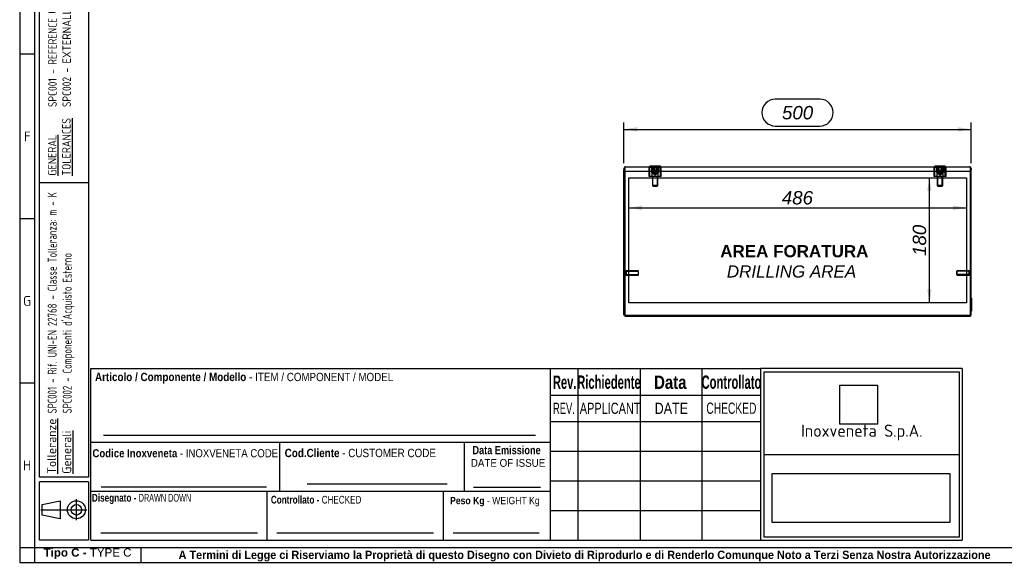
# Model space of a CAD drawing. Extents: x 6 to 412, y 11 to 288.
# Tile 1 of 4: x 6 to 209, y 11 to 123. Entities that reach past the tile are written whole.
import ezdxf
from ezdxf.enums import TextEntityAlignment as Align
from ezdxf.lldxf.tags import DXFTag

# ---------------------------------------------------------------- set-up
doc = ezdxf.new("R2010")
doc.units = 0
doc.layers.get('0').update_dxf_attribs({"linetype": 'CONTINUOUS'})
for name, color, linetype in [('_TRANSLATION', 7, 'CONTINUOUS'), ('AE00417_01', 7, 'CONTINUOUS'), ('C0000000_04', 7, 'CONTINUOUS'), ('C0000000_05', 7, 'CONTINUOUS'), ('C0000000_36', 7, 'CONTINUOUS'), ('C0000002_98', 7, 'CONTINUOUS'), ('DEFAULT', 7, 'CONTINUOUS'), ('DV5_DEFAULT', 7, 'CONTINUOUS'), ('SBAVATURE', 7, 'CONTINUOUS')]:
    doc.layers.add(name, color=color, linetype=linetype)
doc.styles.add('SEACAD_ARIAL', font='arial.ttf')
doc.styles.add('SEACAD_ARIAL_NARROW', font='ARIALN.TTF', dxfattribs={"width": 0.8})
doc.styles.add('SEACAD_ARIALB', font='arialbd.ttf', dxfattribs={"width": 0.9})
doc.styles.add('SEACAD_ARIALI', font='ariali.ttf')
doc.styles.add('SEACAD_SOLID_EDGE_ANSI', font='seans.ttf', dxfattribs={"width": 0.9})
doc.styles.add('SEACAD_SOLID_EDGE_ANSIB', font='seansbd.ttf', dxfattribs={"width": 0.9})
tags = doc.linetypes.add('CENTER2', pattern=[28.575, 19.05, -3.175, 3.175, -3.175]).pattern_tags.tags
tags[10:11] = [DXFTag(74, 4), DXFTag(75, 0), DXFTag(340, '0'), DXFTag(46, 0.0), DXFTag(50, 0.0), DXFTag(44, 0.0), DXFTag(45, 0.0)]
tags[8:9] = [DXFTag(74, 4), DXFTag(75, 0), DXFTag(340, '0'), DXFTag(46, 0.0), DXFTag(50, 0.0), DXFTag(44, 0.0), DXFTag(45, 0.0)]
tags[6:7] = [DXFTag(74, 4), DXFTag(75, 0), DXFTag(340, '0'), DXFTag(46, 0.0), DXFTag(50, 0.0), DXFTag(44, 0.0), DXFTag(45, 0.0)]
tags[4:5] = [DXFTag(74, 4), DXFTag(75, 0), DXFTag(340, '0'), DXFTag(46, 0.0), DXFTag(50, 0.0), DXFTag(44, 0.0), DXFTag(45, 0.0)]
tags = doc.linetypes.add('HIDDEN2', pattern=[4.7625, 3.175, -1.5875]).pattern_tags.tags
tags[6:7] = [DXFTag(74, 4), DXFTag(75, 0), DXFTag(340, '0'), DXFTag(46, 0.0), DXFTag(50, 0.0), DXFTag(44, 0.0), DXFTag(45, 0.0)]
tags[4:5] = [DXFTag(74, 4), DXFTag(75, 0), DXFTag(340, '0'), DXFTag(46, 0.0), DXFTag(50, 0.0), DXFTag(44, 0.0), DXFTag(45, 0.0)]
doc.dimstyles.new('ISO', dxfattribs={"dimtxt": 0.392857, "dimasz": 0.392857, "dimexe": 0.196429, "dimexo": 0.196429, "dimgap": 0.098214, "dimtad": 1, "dimdec": 1, "dimlfac": 7, "dimtxsty": 'SEACAD_ARIAL', "dimsah": 1, "dimcen": 0.196429, "dimadec": 1, "dimazin": 3, "dimtfac": 0.7, "dimtdec": 3, "dimtmove": 0, "dimatfit": 3})
picture_1 = doc.add_image_def('image1.jpg', size_in_pixel=(55, 57))
picture_2 = doc.add_image_def('image2.bmp', size_in_pixel=(138, 38))

# ---------------------------------------------------------------- blocks, each defined once
blk = doc.blocks.new('SE4')
at = {"layer": 'AE00417_01', "color": 7, "linetype": 'HIDDEN2'}
for p, q in [((130.76, 71.01), (130.62, 71.01)), ((130.76, 71.01), (130.76, 69.94)), ((130.9, 70.91), (130.9, 70.05)), ((133.37, 70.91), (130.9, 70.91)), ((133.37, 70.91), (133.37, 70.05)), ((133.47, 70.8), (133.37, 70.91)), ((198.95, 70.91), (198.85, 70.8)), ((198.95, 70.05), (198.95, 70.91)), ((201.42, 70.91), (198.95, 70.91)), ((201.42, 70.05), (201.42, 70.91)), ((201.56, 69.94), (201.56, 71.01)), ((201.7, 71.01), (201.56, 71.01)), ((130.62, 69.94), (130.76, 69.94)), ((130.9, 70.82), (133.46, 70.82)), ((130.9, 70.14), (133.46, 70.14)), ((130.9, 70.05), (133.37, 70.05)), ((133.37, 70.05), (133.47, 70.16)), ((133.47, 70.16), (133.47, 70.8)), ((198.85, 70.8), (198.85, 70.16)), ((198.85, 70.16), (198.95, 70.05)), ((201.42, 70.82), (198.87, 70.82)), ((201.42, 70.14), (198.87, 70.14)), ((198.95, 70.05), (201.42, 70.05)), ((201.56, 69.94), (201.7, 69.94))]:
    blk.add_line(p, q, dxfattribs=at)
at = {"layer": 'AE00417_01', "color": 7, "linetype": 'CONTINUOUS'}
for p, q in [((130.62, 71.01), (130.62, 71.01)), ((201.7, 71.01), (201.7, 71.01)), ((130.62, 69.94), (130.62, 69.94)), ((201.7, 69.94), (201.7, 69.94))]:
    blk.add_line(p, q, dxfattribs=at)
at = {"layer": 'AE00417_01', "color": 7, "linetype": 'HIDDEN2'}
for centre, start, end in [((130.83, 70.91), 180, 0), ((201.49, 70.91), 180, 0), ((130.83, 70.05), 0, 180), ((201.49, 70.05), 0, 180)]:
    blk.add_arc(centre, 0.0714, start, end, dxfattribs=at)
at = {"layer": 'C0000000_04', "color": 7, "linetype": 'HIDDEN2'}
for p, q in [((135.8, 92.16), (135.64, 92.16)), ((135.64, 90.31), (135.64, 92.16)), ((136.87, 92.16), (135.8, 92.16)), ((135.8, 90.31), (135.8, 92.16)), ((136.16, 92.16), (136.16, 91.16)), ((136.16, 91.16), (137.59, 91.16)), ((136.26, 90.31), (136.26, 92.16)), ((136.28, 92.16), (136.28, 91.16)), ((136.28, 91.16), (136.28, 91.02)), ((137.95, 92.16), (136.87, 92.16)), ((136.87, 90.31), (136.87, 92.16)), ((137.47, 91.16), (137.47, 92.16)), ((137.47, 91.02), (137.47, 91.16)), ((137.49, 90.31), (137.49, 92.16)), ((137.59, 92.16), (137.59, 91.16)), ((138.11, 92.16), (137.95, 92.16)), ((137.95, 90.31), (137.95, 92.16)), ((138.11, 90.31), (138.11, 92.16)), ((194.37, 92.16), (194.21, 92.16)), ((194.21, 90.31), (194.21, 92.16)), ((195.45, 92.16), (194.37, 92.16)), ((194.37, 90.31), (194.37, 92.16)), ((194.73, 92.16), (194.73, 91.16)), ((194.73, 91.16), (196.16, 91.16)), ((194.83, 90.31), (194.83, 92.16)), ((194.85, 92.16), (194.85, 91.16)), ((194.85, 91.16), (194.85, 91.02)), ((196.52, 92.16), (195.45, 92.16)), ((195.45, 90.31), (195.45, 92.16)), ((196.04, 91.16), (196.04, 92.16)), ((196.04, 91.02), (196.04, 91.16)), ((196.06, 90.31), (196.06, 92.16)), ((196.16, 92.16), (196.16, 91.16)), ((196.68, 92.16), (196.52, 92.16)), ((196.52, 90.31), (196.52, 92.16)), ((196.68, 90.31), (196.68, 92.16)), ((135.8, 90.31), (135.64, 90.31)), ((136.87, 90.31), (135.8, 90.31)), ((136.28, 91.02), (137.47, 91.02)), ((136.28, 91.02), (136.87, 90.66)), ((136.3, 90.31), (136.3, 88.45)), ((136.41, 88.34), (136.41, 90.31)), ((136.87, 90.66), (137.47, 91.02)), ((137.95, 90.31), (136.87, 90.31)), ((137.34, 88.34), (137.34, 90.31)), ((137.45, 88.45), (137.45, 90.31)), ((138.11, 90.31), (137.95, 90.31)), ((194.37, 90.31), (194.21, 90.31)), ((195.45, 90.31), (194.37, 90.31)), ((194.85, 91.02), (196.04, 91.02)), ((194.85, 91.02), (195.45, 90.66)), ((194.87, 90.31), (194.87, 88.45)), ((194.98, 88.34), (194.98, 90.31)), ((195.45, 90.66), (196.04, 91.02)), ((196.52, 90.31), (195.45, 90.31)), ((195.91, 88.34), (195.91, 90.31)), ((196.02, 88.45), (196.02, 90.31)), ((196.68, 90.31), (196.52, 90.31)), ((137.45, 88.45), (136.3, 88.45)), ((136.3, 88.45), (136.45, 88.31)), ((136.45, 88.31), (137.3, 88.31)), ((137.3, 88.31), (137.45, 88.45)), ((196.02, 88.45), (194.87, 88.45)), ((194.87, 88.45), (195.02, 88.31)), ((195.02, 88.31), (195.87, 88.31)), ((195.87, 88.31), (196.02, 88.45))]:
    blk.add_line(p, q, dxfattribs=at)
at = {"layer": 'C0000000_05', "color": 7, "linetype": 'CONTINUOUS'}
for p, q in [((135.8, 92.48), (137.95, 92.48)), ((135.8, 92.48), (135.8, 92.33)), ((137.95, 92.33), (137.95, 92.48)), ((194.37, 92.48), (196.52, 92.48)), ((194.37, 92.48), (194.37, 92.33)), ((196.52, 92.33), (196.52, 92.48))]:
    blk.add_line(p, q, dxfattribs=at)
at = {"layer": 'C0000000_05', "color": 7, "linetype": 'HIDDEN2'}
for p, q in [((136.16, 92.33), (136.16, 91.48)), ((137.59, 91.48), (136.16, 91.48)), ((136.16, 91.48), (136.3, 91.33)), ((136.29, 92.33), (136.29, 91.35)), ((136.3, 91.33), (137.45, 91.33)), ((136.45, 91.33), (136.45, 92.48)), ((136.52, 92.48), (136.52, 91.33)), ((137.23, 91.33), (137.23, 92.48)), ((137.3, 91.33), (137.3, 92.48)), ((137.45, 91.33), (137.59, 91.48)), ((137.46, 92.33), (137.46, 91.35)), ((137.59, 91.48), (137.59, 92.33)), ((194.73, 92.33), (194.73, 91.48)), ((196.16, 91.48), (194.73, 91.48)), ((194.73, 91.48), (194.87, 91.33)), ((194.86, 92.33), (194.86, 91.35)), ((194.87, 91.33), (196.02, 91.33)), ((195.02, 91.33), (195.02, 92.48)), ((195.09, 92.48), (195.09, 91.33)), ((195.8, 91.33), (195.8, 92.48)), ((195.87, 91.33), (195.87, 92.48)), ((196.02, 91.33), (196.16, 91.48)), ((196.03, 92.33), (196.03, 91.35)), ((196.16, 91.48), (196.16, 92.33))]:
    blk.add_line(p, q, dxfattribs=at)
at = {"layer": 'C0000000_36', "color": 7, "linetype": 'CONTINUOUS'}
for p, q in [((130.62, 65.47), (130.62, 65.47)), ((201.7, 65.47), (201.7, 65.47)), ((201.89, 65.3), (201.89, 62.69)), ((130.62, 62.69), (130.62, 62.69)), ((201.7, 62.69), (201.7, 62.69))]:
    blk.add_line(p, q, dxfattribs=at)
for centre, radius, start, end in [((201.72, 65.3), 0.172, 0, 25.0744), ((201.53, 62.69), 0.357, 342.6861, 360)]:
    blk.add_arc(centre, radius, start, end, dxfattribs=at)
at = {"layer": 'C0000002_98', "color": 7, "linetype": 'CONTINUOUS'}
for p, q in [((130.62, 91.98), (130.45, 91.98)), ((130.45, 91.98), (130.45, 91.66)), ((130.62, 91.66), (130.45, 91.66)), ((130.45, 61.79), (130.45, 91.66)), ((130.62, 91.43), (130.62, 92.21)), ((130.62, 91.98), (130.62, 91.98)), ((130.62, 91.98), (130.62, 91.66)), ((130.62, 71.01), (130.62, 91.98)), ((130.62, 61.79), (130.62, 91.66)), ((130.62, 91.43), (201.7, 91.43)), ((130.62, 91.43), (130.62, 61.8)), ((130.8, 92.33), (201.52, 92.33)), ((201.7, 91.43), (201.7, 92.21)), ((201.7, 91.98), (201.7, 91.98)), ((201.7, 71.01), (201.7, 91.98)), ((201.7, 91.98), (201.87, 91.98)), ((201.7, 91.98), (201.7, 91.66)), ((201.7, 91.66), (201.87, 91.66)), ((201.7, 61.79), (201.7, 91.66)), ((201.7, 91.43), (201.7, 61.8)), ((201.87, 91.98), (201.87, 91.66)), ((201.87, 61.79), (201.87, 91.66)), ((130.62, 66.55), (130.62, 69.94)), ((201.7, 66.55), (201.7, 69.94)), ((130.62, 66.54), (130.62, 66.55)), ((130.62, 66.38), (130.62, 66.38)), ((201.7, 66.54), (201.7, 66.55)), ((201.7, 66.38), (201.7, 66.38)), ((130.62, 61.79), (130.45, 61.79)), ((130.62, 61.8), (130.62, 61.62)), ((130.62, 61.8), (201.7, 61.8)), ((130.62, 61.62), (201.7, 61.62)), ((201.7, 61.8), (201.7, 61.62)), ((201.7, 61.79), (201.87, 61.79))]:
    blk.add_line(p, q, dxfattribs=at)
for centre, radius, start, end in [((130.8, 91.98), 0.357, 90, 180), ((201.52, 91.98), 0.357, 0, 90), ((130.8, 66.55), 0.186, 180, 187.1112), ((201.52, 66.55), 0.186, 352.8888, 0)]:
    blk.add_arc(centre, radius, start, end, dxfattribs=at)
for centre, start_param, end_param in [((130.8, 91.73), 3.141593, 3.808539), ((201.52, 91.73), 2.474646, 3.141593)]:
    blk.add_ellipse(centre, major_axis=(0, -0.6), ratio=0.496521, start_param=start_param, end_param=end_param, dxfattribs=at)
at = {"layer": 'DV5_DEFAULT', "color": 7, "linetype": 'CENTER2'}
for p, q in [((131.45, 90.05), (200.87, 90.05)), ((131.45, 64.33), (131.45, 90.05)), ((200.87, 90.05), (200.87, 64.33)), ((200.87, 64.33), (131.45, 64.33))]:
    blk.add_line(p, q, dxfattribs=at)
blk = doc.blocks.new('DMBLK453')
at = {"layer": 'DEFAULT', "linetype": 'CONTINUOUS'}
for points in [[(133.2, 100.47), (130.45, 100.01), (133.2, 99.55)], [(199.12, 100.47), (199.12, 99.55), (201.87, 100.01)]]:
    blk.add_hatch(color=7, dxfattribs=at).paths.add_polyline_path(points)
at = {"layer": 'DEFAULT', "color": 7, "linetype": 'CONTINUOUS'}
for p, q in [((170.74, 106.2), (161.58, 106.2)), ((130.45, 93.03), (130.45, 101.39)), ((201.87, 93.03), (201.87, 101.39)), ((130.45, 100.01), (201.87, 100.01)), ((161.58, 100.7), (170.74, 100.7))]:
    blk.add_line(p, q, dxfattribs=at)
for centre, start, end in [((161.58, 103.45), 90, 270), ((170.74, 103.45), 270, 90)]:
    blk.add_arc(centre, 2.75, start, end, dxfattribs=at)
at = {"layer": 'DEFAULT', "color": 7, "linetype": 'CONTINUOUS', "style": 'SEACAD_ARIALI'}
blk.add_text('500', height=2.75, dxfattribs=at).set_placement((162.95, 104.82), align=Align.TOP_LEFT)
blk = doc.blocks.new('DMBLK464')
at = {"layer": 'DEFAULT', "linetype": 'CONTINUOUS'}
for points in [[(192.81, 87.3), (193.72, 87.3), (193.27, 90.05)], [(192.81, 67.08), (193.27, 64.33), (193.72, 67.08)]]:
    blk.add_hatch(color=7, dxfattribs=at).paths.add_polyline_path(points)
at = {"layer": 'DEFAULT', "color": 7, "linetype": 'CONTINUOUS'}
blk.add_line((193.27, 64.33), (193.27, 90.05), dxfattribs=at)
at = {"layer": 'DEFAULT', "color": 7, "linetype": 'CONTINUOUS', "style": 'SEACAD_ARIALI'}
blk.add_text('180', height=2.75, rotation=90, dxfattribs=at).set_placement((189.83, 73.98), align=Align.TOP_LEFT)
blk = doc.blocks.new('DMBLK465')
at = {"layer": 'DEFAULT', "linetype": 'CONTINUOUS'}
for points in [[(134.2, 83.42), (134.2, 84.34), (131.45, 83.88)], [(198.12, 83.42), (200.87, 83.88), (198.12, 84.34)]]:
    blk.add_hatch(color=7, dxfattribs=at).paths.add_polyline_path(points)
at = {"layer": 'DEFAULT', "color": 7, "linetype": 'CONTINUOUS'}
blk.add_line((131.45, 83.88), (200.87, 83.88), dxfattribs=at)
at = {"layer": 'DEFAULT', "color": 7, "linetype": 'CONTINUOUS', "style": 'SEACAD_ARIALI'}
blk.add_text('486', height=2.75, dxfattribs=at).set_placement((162.92, 87.32), align=Align.TOP_LEFT)

msp = doc.modelspace()

# ---------------------------------------------------------------- linework, layer by layer
at = {"color": 7, "linetype": 'CONTINUOUS'}
for p, q in [((6.234, 287.588), (6.234, 10.959)), ((9.263, 115.452), (6.234, 115.452)), ((9.263, 81.632), (6.234, 81.632)), ((115.363, 15.502), (115.363, 50.84)), ((9.263, 47.809), (6.234, 47.809)), ((20.873, 35.694), (115.363, 35.694)), ((65.314, 27.113), (94.088, 27.113)), ((99.513, 26.42), (113.323, 26.42)), ((20.873, 25.598), (115.363, 25.598)), ((57.113, 15.502), (57.113, 25.598)), ((93.363, 15.502), (93.363, 25.598)), ((17.907, 19.617), (17.907, 23.942)), ((10.566, 21.779), (20.069, 21.779)), ((22.892, 17.017), (55.1, 17.017)), ((59.132, 17.017), (91.339, 17.017)), ((95.372, 17.017), (113.05, 17.017)), ((31.194, 10.954), (31.194, 13.983)), ((6.234, 10.959), (412.092, 10.959))]:
    msp.add_line(p, q, dxfattribs=at)
msp.add_lwpolyline([(14.582, 19.926), (10.875, 20.698), (10.875, 22.86), (14.582, 23.633), (14.582, 19.926)], dxfattribs=at)
for radius in [1.854, 1.081]:
    msp.add_circle((17.907, 21.779), radius, dxfattribs=at)
at = {"layer": 'DEFAULT', "color": 7, "linetype": 'CONTINUOUS'}
for p, q in [((9.263, 287.588), (9.263, 10.959)), ((10.273, 28.5), (10.273, 283.045)), ((20.369, 283.045), (20.369, 28.5)), ((20.369, 89), (10.273, 89)), ((20.873, 15.502), (20.873, 50.84)), ((20.873, 50.84), (115.363, 50.84)), ((115.366, 50.84), (158.566, 50.84)), ((120.966, 50.84), (120.966, 15.502)), ((133.766, 50.84), (133.766, 15.502)), ((146.466, 50.84), (146.466, 15.502)), ((199.966, 50.84), (158.564, 50.84)), ((158.566, 50.84), (158.566, 15.502)), ((199.966, 50.84), (199.966, 15.502)), ((159.267, 50.176), (199.367, 50.176)), ((159.267, 16.162), (159.267, 50.176)), ((199.367, 50.176), (199.367, 16.162)), ((115.366, 45.352), (158.566, 45.352)), ((115.366, 39.902), (158.566, 39.902)), ((59.713, 25.598), (59.713, 35.694)), ((97.713, 25.598), (97.713, 35.694)), ((115.366, 33.802), (158.566, 33.802)), ((159.267, 33.171), (199.367, 33.171)), ((20.369, 28.5), (10.273, 28.5)), ((20.369, 27.5), (10.273, 27.5)), ((10.273, 15.5), (10.273, 27.5)), ((20.369, 27.5), (20.369, 15.5)), ((115.366, 27.702), (158.566, 27.702)), ((115.366, 21.602), (158.566, 21.602)), ((20.369, 15.5), (10.273, 15.5)), ((20.873, 15.502), (115.363, 15.502)), ((115.366, 15.502), (158.566, 15.502)), ((158.564, 15.502), (199.966, 15.502)), ((199.367, 16.162), (159.267, 16.162)), ((6.234, 13.988), (412.092, 13.988))]:
    msp.add_line(p, q, dxfattribs=at)
at = {"layer": 'SBAVATURE', "color": 7, "linetype": 'CONTINUOUS'}
for p, q in [((23.432, 37.088), (112.266, 37.088)), ((22.968, 26.474), (56.974, 26.474))]:
    msp.add_line(p, q, dxfattribs=at)

# ---------------------------------------------------------------- block references
at = {"layer": 'DEFAULT'}
msp.add_blockref('SE4', (0, 0), dxfattribs=at)

# ---------------------------------------------------------------- texts
at = {"attachment_point": 1, "rotation": 90}
for s, insert, char_height, width in [('{\\fSolid Edge ANSI|b0|i0|c0|p34;\\W0.84600x;\\C7;SPC001 - REFERENCE UNI-EN 22768 - TOLERANCE CLASS: m - K}\\P{\\fSolid Edge ANSI|b0|i0|c0|p34;\\W0.84600x;\\C7;SPC002 - }{\\fSolid Edge ANSI|b0|i0|c0|p34;\\W0.94000x;\\C7;EXTERNALLY PURCHASED COMPONENTS}', (12.101, 104.605), 1.75, 56.68133), ('{\\fSolid Edge ANSI|b1|i0|c0|p34;\\L\\C7;Tolleranze}\\P{\\fSolid Edge ANSI|b1|i0|c0|p34;\\L\\C7;Generali}', (11.89, 29.169), 1.85, 10.93945)]:
    msp.add_mtext(s, dxfattribs=dict(at, insert=insert, char_height=char_height, width=width))
for s, insert, char_height, width, style in [('{\\fSolid Edge ANSI|b0|i0|c0|p34;\\L\\C7;GENERAL}\\P{\\fSolid Edge ANSI|b0|i0|c0|p34;\\L\\C7;TOLERANCES}\\P', (12.048, 90.485), 1.75, 12.63203, 'SEACAD_SOLID_EDGE_ANSI'), ("{\\fSolid Edge ANSI|b1|i0|c0|p34;\\W0.82000x;\\C7;SPC001 - Rif. UNI-EN 22768 - Classe Tolleranza: m - K}\\P{\\fSolid Edge ANSI|b1|i0|c0|p34;\\W0.82000x;\\C7;SPC002 - Componenti d'Acquisto Esterno}", (12, 41.571), 1.85, 46.58795, 'SEACAD_SOLID_EDGE_ANSIB')]:
    msp.add_mtext(s, dxfattribs=dict(at, insert=insert, char_height=char_height, width=width, style=style))
for s, insert, char_height, width, attachment_point in [('{\\fSolid Edge ANSI|b0||i0||c0|p34;\\C7;\\H2.019192;\\W1.;F}', (7.783, 97.538), 2.01919, 2.2716, 8), ('{\\fSolid Edge ANSI|b0||i0||c0|p34;\\C7;\\H2.019192;\\W1.;G}', (7.757, 63.716), 2.01919, 2.5871, 8), ('{\\fSolid Edge ANSI|b0||i0||c0|p34;\\C7;\\H2.5;\\W1.;Inoxveneta S.p.A.}', (179.366, 37.657), 2.5, 38.9068, 5), ('{\\fSolid Edge ANSI|b0||i0||c0|p34;\\C7;\\H2.019192;\\W1.;H}', (7.759, 29.895), 2.01919, 2.7133, 8), ('{\\fArial|b1||i0||c0|p34;\\C7;\\H1.7;\\W1.;Tipo C - }{\\fArial|b0||i0||c0|p34;\\C7;\\H1.7;\\W1.;TYPE C}', (20.186, 11.634), 1.7, 18.15868, 8), ('{\\fArial|b1||i0||c0|p34;\\C7;\\H1.7;\\W0.94;A Termini di Legge ci Riserviamo la Proprietà di questo Disegno con Divieto di Riprodurlo e di Renderlo Comunque Noto a Terzi Senza Nostra Autorizzazione}', (122.366, 11.137), 1.7, 175.01141, 8)]:
    msp.add_mtext(s, dxfattribs=dict(insert=insert, char_height=char_height, width=width, attachment_point=attachment_point))
for s, insert, char_height, width, attachment_point, style in [('{\\fArial|b1||i0||c0|p34;\\C7;\\H1.7163132;\\W0.846;Articolo / Componente / Modello}{\\fArial|b0||i0||c0|p34;\\C7;\\H1.7163132;\\W0.846; - ITEM}{\\fArial|b0||i0||c0|p34;\\C7;\\H1.7;\\W0.846; / COMPONENT / MODEL}', (21.72, 47.719), 1.716313, 61.3875, 7, 'SEACAD_ARIAL'), ('{\\fArial|b1||i0||c0|p34;\\C7;\\H2.75;\\W0.6;Rev.}', (118.275, 46.597), 2.75, 4.50348, 8, 'SEACAD_ARIALB'), ('{\\fArial|b1||i0||c0|p34;\\C7;\\H2.75;\\W0.6;Richiedente}', (127.374, 46.608), 2.75, 12.23036, 8, 'SEACAD_ARIALB'), ('{\\fArial|b1||i0||c0|p34;\\C7;\\H2.75;\\W0.8;Data}', (139.989, 46.585), 2.75, 6.78265, 8, 'SEACAD_ARIALB'), ('{\\fArial|b1||i0||c0|p34;\\C7;\\H2.75;\\W0.6;Controllato}', (152.564, 46.608), 2.75, 11.31616, 8, 'SEACAD_ARIALB'), ('{\\fArial|b0||i0||c0|p34;\\C7;\\H2.3;\\W0.6;REV.}', (118.125, 41.484), 2.3, 5.04266, 8, 'SEACAD_ARIAL'), ('{\\fArial|b0||i0||c0|p34;\\C7;\\H2.3;\\W0.7;APPLICANT}', (121.375, 41.459), 2.3, 12.12989, 7, 'SEACAD_ARIAL'), ('{\\fArial|b0||i0||c0|p34;\\C7;\\H2.3;\\W0.8;DATE}', (140.209, 41.484), 2.3, 7.08597, 8, 'SEACAD_ARIAL'), ('{\\fArial Narrow|b0||i0||c0|p34;\\C7;\\H2.3;\\W0.8;CHECKED}', (152.548, 41.483), 2.3, 10.75184, 8, 'SEACAD_ARIAL_NARROW'), ('{\\fArial|b1||i0||c0|p34;\\C7;\\H1.7163132;\\W0.846;Cod.Cliente}{\\fArial|b0||i0||c0|p34;\\C7;\\H1.7163132;\\W0.846; - CUSTOMER CODE}', (60.714, 32.572), 1.716313, 31.52647, 7, 'SEACAD_ARIAL'), ('{\\fArial|b1||i0||c0|p34;\\C7;\\H1.7;\\W0.792;Data Emissione}', (99.324, 33.173), 1.7, 14.35739, 7, 'SEACAD_ARIALB'), ('{\\fArial|b1||i0||c0|p34;\\C7;\\H1.67;\\W0.846;Codice Inoxveneta}{\\fArial|b0||i0||c0|p34;\\C7;\\H1.67;\\W0.846; - INOXVENETA CODE}', (21.196, 32.543), 1.67, 38.23236, 7, 'SEACAD_ARIAL'), ('{\\fArial|b0||i0||c0|p34;\\C7;\\H1.6;\\W0.9;DATE OF ISSUE}', (98.978, 30.59), 1.6, 15.11655, 7, 'SEACAD_ARIAL'), ('{\\fArial|b1||i0||c0|p34;\\C7;\\H1.6;\\W0.752;Disegnato - }{\\fArial Narrow|b0||i0||c0|p34;\\C7;\\H1.5875;\\W0.752;\\T1.;DRAWN DOWN}', (31.284, 22.95), 1.6, 19.88117, 8, 'SEACAD_ARIAL_NARROW'), ('{\\fArial|b1||i0||c0|p34;\\C7;\\H1.6;\\W0.752;Controllato - }{\\fArial|b0||i0||c0|p34;\\C7;\\H1.5875;\\W0.752;\\T1.;CHECKED}{\\fArial|b1||i0||c0|p34;\\C7;\\H1.6;\\W0.752; }', (67.172, 23.026), 1.6, 18.83287, 8, 'SEACAD_ARIALB'), ('{\\fArial|b1||i0||c0|p34;\\C7;\\H1.5;\\W0.846;Peso Kg}{\\fArial|b0||i0||c0|p34;\\C7;\\H1.5;\\W0.846; - WEIGHT Kg}', (94.712, 22.459), 1.5, 18.73278, 7, 'SEACAD_ARIAL')]:
    msp.add_mtext(s, dxfattribs=dict(insert=insert, char_height=char_height, width=width, attachment_point=attachment_point, style=style))
at = {"layer": '_TRANSLATION', "insert": (164.908, 72.854), "char_height": 3, "width": 34.96354, "attachment_point": 5}
msp.add_mtext('{\\fArial|b0||i0||c0|p34;\\C7;\\H3.;\\W1.; }{\\fArial|b1||i0||c0|p34;\\C7;\\H2.5;\\W1.;AREA FORATURA \\P}{\\fArial|b0||i1||c0|p34;\\C7;\\H2.5;\\W1.;DRILLING AREA}', dxfattribs=at)

# ---------------------------------------------------------------- dimensions: what is measured, and where the dimension line sits
at = {"layer": 'DEFAULT', "color": 7, "linetype": 'CONTINUOUS'}
for base, p1, p2, angle, picture, middle in [((130.446, 100.011), (130.446, 91.66), (201.875, 91.66), 0, 'DMBLK453', (166.16, 100.011)), ((131.446, 83.882), (131.446, 90.049), (200.875, 90.049), 0, 'DMBLK465', (166.16, 83.882)), ((193.266, 64.335), (200.875, 64.335), (200.875, 90.049), 90, 'DMBLK464', (193.266, 77.192))]:
    dim = msp.add_linear_dim(base=base, p1=p1, p2=p2, angle=angle, text='\\A1;<>', dimstyle='ISO', override={"dimtxt": 2.75, "dimasz": 2.75, "dimexe": 1.375, "dimexo": 1.375, "dimgap": 0.6875, "dimcen": 1.375}, dxfattribs=at)
    dim.commit()
    dim.dimension.update_dxf_attribs({"geometry": picture, "text_midpoint": middle, "dimtype": 161})

# ---------------------------------------------------------------- pictures from other files: only their frames are drawn
image = msp.add_image(picture_1, insert=(174.862, 39.378), size_in_units=(7.719, 8), rotation=0)
image.dxf.flags = 7
image = msp.add_image(picture_2, insert=(160.965, 19.172), size_in_units=(36.512, 10.054))
image.dxf.flags = 7

doc.saveas('drawing.dxf')
